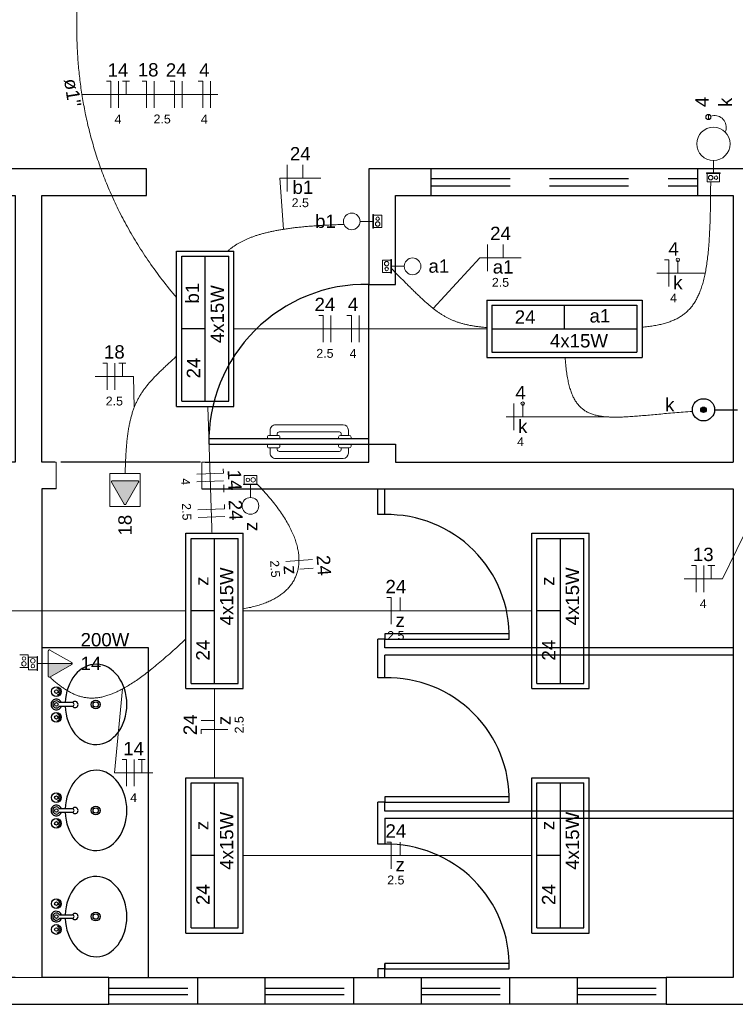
# Model space of a CAD drawing. Header units: millimetres. Extents: x -8 to 220, y -114 to 51.
# Tile 35 of 82: x 43.48 to 47.5, y 22.7 to 28.24. Entities that reach past the tile are written whole.
import ezdxf

# ---------------------------------------------------------------- set-up
doc = ezdxf.new("R2010")
doc.units = ezdxf.units.MM
doc.header["$MEASUREMENT"] = 0
doc.linetypes.add('HIDDEN', pattern=[0.9525, 0.635, -0.3175])
for name, color, linetype, lineweight in [('0.1', 1, 'Continuous', 9), ('EL-Cigarra', 7, 'Continuous', 5), ('EL-Condutos', 4, 'Continuous', 5), ('EL-Fios (Campainha)', 7, 'Continuous', 5), ('EL-Fios (Fase 1)', 7, 'Continuous', 5), ('EL-Fios (Neutro)', 7, 'Continuous', 5), ('EL-Fios (Retorno)', 7, 'Continuous', 5), ('EL-Fios (Terra)', 7, 'Continuous', 5), ('EL-Interruptor', 5, 'Continuous', 5), ('EL-Textos conduto', 7, 'Continuous', 5), ('EL-Textos fios', 7, 'Continuous', 5), ('EL-Tomadas', 4, 'Continuous', 5), ('IFC-Caixa de passagem-Contorno', 44, 'Continuous', 5), ('LOUÇAS', 1, 'Continuous', 9), ('Nível 1', 7, 'Continuous', 5), ('Textos', 7, 'Continuous', 5)]:
    doc.layers.add(name, color=color, linetype=linetype, lineweight=lineweight)
for name, color, linetype in [('1', 1, 'Continuous'), ('Arq-parede-alta', 5, 'Continuous'), ('ESQUADRIAS CORTE', 3, 'Continuous'), ('JANELA', 3, 'Continuous'), ('MOBILARIO', 8, 'Continuous'), ('P-SIMBOL', 5, 'Continuous'), ('PROJEÇÃO', 6, 'HIDDEN')]:
    doc.layers.add(name, color=color, linetype=linetype)
doc.styles.add('Arial', font='arial.ttf')

msp = doc.modelspace()

# ---------------------------------------------------------------- hatches: boundary and pattern name
at = {"layer": 'EL-Tomadas', "linetype": 'Continuous'}
for points in [[(44.0738, 25.5104), (44.1446, 25.6331), (44.145, 25.6381), (44.1394, 25.6421), (43.9977, 25.6421), (43.9925, 25.6391), (43.9925, 25.6331), (44.0634, 25.5104), (44.0686, 25.5074)], [(43.6369, 24.6136), (43.7715, 24.6136), (43.7714, 24.6124), (43.7709, 24.6109), (43.7701, 24.6098), (43.7692, 24.6089), (43.7684, 24.6083), (43.6446, 24.537), (43.6433, 24.5368), (43.6419, 24.5368), (43.6405, 24.5372), (43.6394, 24.5378), (43.638, 24.5392), (43.6371, 24.5409), (43.6369, 24.5421), (43.6369, 24.6136)]]:
    msp.add_hatch(color=256, dxfattribs=at).paths.add_polyline_path(points)
at = {"layer": 'P-SIMBOL', "linetype": 'Continuous'}
msp.add_hatch(color=256, dxfattribs=at).paths.add_polyline_path([(47.338, 26.041), (47.338, 26.0423), (47.3378, 26.0437), (47.3375, 26.045), (47.3371, 26.0463), (47.3366, 26.0475), (47.336, 26.0487), (47.3352, 26.0499), (47.3344, 26.051), (47.3335, 26.052), (47.3325, 26.0529), (47.3314, 26.0537), (47.3303, 26.0544), (47.3291, 26.055), (47.3278, 26.0556), (47.3265, 26.056), (47.3252, 26.0563), (47.3239, 26.0564), (47.3225, 26.0565), (47.3212, 26.0564), (47.3198, 26.0563), (47.3185, 26.056), (47.3172, 26.0556), (47.316, 26.055), (47.3148, 26.0544), (47.3136, 26.0537), (47.3126, 26.0529), (47.3116, 26.052), (47.3106, 26.051), (47.3098, 26.0499), (47.3091, 26.0487), (47.3085, 26.0475), (47.308, 26.0463), (47.3076, 26.045), (47.3073, 26.0437), (47.3071, 26.0423), (47.307, 26.041), (47.3071, 26.0396), (47.3073, 26.0383), (47.3076, 26.037), (47.308, 26.0357), (47.3085, 26.0344), (47.3091, 26.0332), (47.3098, 26.0321), (47.3106, 26.031), (47.3116, 26.03), (47.3126, 26.0291), (47.3136, 26.0283), (47.3148, 26.0276), (47.316, 26.0269), (47.3172, 26.0264), (47.3185, 26.026), (47.3198, 26.0257), (47.3212, 26.0256), (47.3225, 26.0255), (47.3239, 26.0256), (47.3252, 26.0257), (47.3265, 26.026), (47.3278, 26.0264), (47.3291, 26.0269), (47.3303, 26.0276), (47.3314, 26.0283), (47.3325, 26.0291), (47.3335, 26.03), (47.3344, 26.031), (47.3352, 26.0321), (47.336, 26.0332), (47.3366, 26.0344), (47.3371, 26.0357), (47.3375, 26.037), (47.3378, 26.0383), (47.338, 26.0396)])

# ---------------------------------------------------------------- linework, layer by layer
at = {"layer": '0.1', "color": 8}
msp.add_line((43.4498, 22.8466), (43.5998, 22.8466), dxfattribs=at)
at = {"layer": '1', "color": 8}
msp.add_line((45.4398, 25.8467), (45.4398, 26.7467), dxfattribs=at)
for points in [[(44.4923, 25.7467), (43.7073, 25.7467)], [(44.1998, 22.8467), (44.1998, 24.701), (43.5998, 24.701)]]:
    msp.add_lwpolyline(points, dxfattribs=at)
for centre, radius, start, end in [((45.4248, 25.8617), 0.8851, 89.029, 180.971), ((45.5448, 24.7661), 0.6852, 358.7455, 91.2536), ((45.5448, 23.8483), 0.6852, 358.7455, 91.2536), ((45.5448, 22.9117), 0.6852, 358.7455, 91.2536)]:
    msp.add_arc(centre, radius, start, end, dxfattribs=at)
at = {"layer": 'Arq-parede-alta', "color": 8, "ltscale": 0.03}
for p, q in [((49.2398, 27.3967), (45.4398, 27.3967)), ((45.7898, 27.2467), (45.7898, 27.3967)), ((47.2898, 27.2467), (47.2898, 27.3967)), ((45.4398, 25.7467), (45.4398, 25.8467)), ((45.4398, 25.8467), (45.5898, 25.8467)), ((45.5898, 25.8467), (45.5898, 25.7467)), ((44.5185, 25.7467), (45.4398, 25.7467)), ((45.5898, 25.7467), (47.4898, 25.7467)), ((44.4998, 25.5967), (47.4898, 25.5967))]:
    msp.add_line(p, q, dxfattribs=at)
for points in [[(43.6735, 25.7466), (43.5998, 25.7466), (43.5998, 27.2467), (44.1898, 27.2467), (44.1898, 27.3967), (43.5248, 27.3967), (42.8598, 27.3967), (42.8598, 27.2467), (43.4498, 27.2467), (43.4498, 25.7466), (43.376, 25.7466)], [(45.4398, 27.3967), (45.4398, 26.7467), (45.5898, 26.7467), (45.5898, 27.2467)], [(45.5898, 27.2467), (47.4898, 27.2467), (47.4898, 25.7467)], [(43.681, 25.5967), (43.5998, 25.5967), (43.5998, 22.8466)], [(47.4898, 25.5966), (47.4898, 22.8467), (47.1118, 22.8467)], [(43.4498, 22.8466), (43.0718, 22.8466), (43.0718, 22.6966), (43.9778, 22.6966), (43.9778, 22.8466), (43.5998, 22.8466)], [(47.1118, 22.8466), (47.1118, 22.6966), (47.8898, 22.6966)]]:
    msp.add_lwpolyline(points, dxfattribs=at)
for points in [[(44.8558, 22.6966), (44.4778, 22.6966), (44.4778, 22.8466), (44.8558, 22.8466)], [(45.7338, 22.6966), (45.3558, 22.6966), (45.3558, 22.8466), (45.7338, 22.8466)], [(46.6118, 22.6966), (46.2338, 22.6966), (46.2338, 22.8466), (46.6118, 22.8466)]]:
    msp.add_lwpolyline(points, close=True, dxfattribs=at)
at = {"layer": 'EL-Cigarra'}
msp.add_line((47.378, 27.4432), (47.378, 27.3735), dxfattribs=at)
for points in [[(47.3499, 27.7023), (47.3474, 27.7021), (47.345, 27.7014), (47.3428, 27.7004), (47.3407, 27.6989), (47.339, 27.6972), (47.3375, 27.6951), (47.3365, 27.6929), (47.3358, 27.6905), (47.3356, 27.688), (47.3358, 27.6856), (47.3365, 27.6832), (47.3375, 27.6809), (47.339, 27.6789), (47.3407, 27.6771), (47.3428, 27.6757), (47.345, 27.6746), (47.3474, 27.674), (47.3499, 27.6738), (47.3499, 27.688), (47.3499, 27.6738), (47.3499, 27.6738), (47.3499, 27.6738), (47.3523, 27.674), (47.3547, 27.6746), (47.357, 27.6757), (47.359, 27.6771), (47.3608, 27.6789), (47.3622, 27.6809), (47.3633, 27.6832), (47.3639, 27.6856), (47.3641, 27.688), (47.3639, 27.6905), (47.3633, 27.6929), (47.3622, 27.6951), (47.3608, 27.6972), (47.359, 27.6989), (47.357, 27.7004), (47.3547, 27.7014), (47.3523, 27.7021), (47.3499, 27.7023), (47.3499, 27.688), (47.3499, 27.7023)], [(47.4443, 27.6031), (47.4473, 27.611), (47.4493, 27.6193), (47.4502, 27.6278), (47.4501, 27.6363), (47.4488, 27.6447), (47.4464, 27.6529), (47.4431, 27.6607), (47.4387, 27.668), (47.4334, 27.6747), (47.4274, 27.6807), (47.4206, 27.6858), (47.4132, 27.69), (47.4053, 27.6933), (47.3971, 27.6955), (47.3886, 27.6966), (47.3801, 27.6966), (47.3716, 27.6955), (47.3634, 27.6934)]]:
    msp.add_lwpolyline(points, dxfattribs=at)
for centre, radius in [((47.3499, 27.688), 0.0145), ((47.3499, 27.688), 0.0142), ((47.378, 27.5369), 0.0938)]:
    msp.add_circle(centre, radius, dxfattribs=at)
at = {"layer": 'EL-Condutos', "linetype": 'Continuous'}
for points in [[(44.3581, 26.6722), (44.2781, 26.7715), (44.2057, 26.8708), (44.1404, 26.9702), (44.0821, 27.0694), (44.0302, 27.1684), (43.9845, 27.2668), (43.9447, 27.3646), (43.9105, 27.4617), (43.8815, 27.5578), (43.8573, 27.6529), (43.8378, 27.7466), (43.8224, 27.839), (43.8109, 27.9299), (43.803, 28.019), (43.7984, 28.1063), (43.7967, 28.1915), (43.7975, 28.2746), (43.8006, 28.3553), (43.8056, 28.4336), (43.8123, 28.5092), (43.8202, 28.582), (43.829, 28.6518), (43.8384, 28.7186), (43.8482, 28.782), (43.8578, 28.8421), (43.8671, 28.8986), (43.8757, 28.9513), (43.8833, 29.0002), (43.8895, 29.045), (43.894, 29.0856)], [(47.3629, 27.3234), (47.3626, 27.2608), (47.362, 27.2015), (47.3608, 27.1453), (47.3592, 27.0921), (47.357, 27.042), (47.3543, 26.9947), (47.3508, 26.9502), (47.3467, 26.9085), (47.3419, 26.8694), (47.3362, 26.8329), (47.3297, 26.7988), (47.3223, 26.7671), (47.314, 26.7377), (47.3046, 26.7105), (47.2942, 26.6854), (47.2827, 26.6623), (47.27, 26.6413), (47.2561, 26.622), (47.241, 26.6046), (47.2246, 26.5888), (47.2068, 26.5747), (47.1876, 26.562), (47.1669, 26.5508), (47.1447, 26.541), (47.121, 26.5324), (47.0956, 26.525), (47.0686, 26.5187), (47.0399, 26.5134), (47.0094, 26.509), (46.9771, 26.5054)], [(45.2991, 27.0835), (45.265, 27.0824), (45.2319, 27.0811), (45.1997, 27.0796), (45.1685, 27.0778), (45.1382, 27.0759), (45.1089, 27.0737), (45.0804, 27.0712), (45.0529, 27.0685), (45.0262, 27.0656), (45.0004, 27.0623), (44.9755, 27.0588), (44.9514, 27.0551), (44.9281, 27.051), (44.9056, 27.0467), (44.884, 27.0421), (44.8631, 27.0372), (44.843, 27.0319), (44.8237, 27.0264), (44.8051, 27.0206), (44.7873, 27.0144), (44.7701, 27.0079), (44.7537, 27.001), (44.738, 26.9938), (44.723, 26.9863), (44.7086, 26.9784), (44.6948, 26.9702), (44.6818, 26.9615), (44.6693, 26.9526), (44.6575, 26.9432), (44.6462, 26.9334)], [(45.5668, 26.8359), (45.5906, 26.812), (45.6132, 26.7892), (45.6347, 26.7676), (45.6552, 26.747), (45.6748, 26.7276), (45.6936, 26.7091), (45.7115, 26.6917), (45.7289, 26.6752), (45.7456, 26.6597), (45.7618, 26.6451), (45.7775, 26.6314), (45.793, 26.6186), (45.8081, 26.6066), (45.8231, 26.5955), (45.8379, 26.5851), (45.8527, 26.5754), (45.8676, 26.5665), (45.8826, 26.5583), (45.8978, 26.5508), (45.9134, 26.5439), (45.9293, 26.5376), (45.9457, 26.5319), (45.9626, 26.5267), (45.9801, 26.5221), (45.9984, 26.518), (46.0174, 26.5143), (46.0374, 26.5111), (46.0582, 26.5083), (46.0801, 26.5059), (46.1032, 26.5038)], [(44.6821, 26.4967), (44.7501, 26.4967), (44.8148, 26.4967), (44.8763, 26.4967), (44.9348, 26.4967), (44.9906, 26.4967), (45.0439, 26.4967), (45.0948, 26.4967), (45.1436, 26.4967), (45.1906, 26.4967), (45.2358, 26.4967), (45.2795, 26.4967), (45.3219, 26.4967), (45.3633, 26.4967), (45.4038, 26.4967), (45.4436, 26.4967), (45.4829, 26.4967), (45.5221, 26.4967), (45.5611, 26.4967), (45.6004, 26.4967), (45.64, 26.4967), (45.6802, 26.4967), (45.7211, 26.4967), (45.7631, 26.4967), (45.8063, 26.4967), (45.8509, 26.4967), (45.8971, 26.4967), (45.9452, 26.4967), (45.9952, 26.4967), (46.0476, 26.4967), (46.1023, 26.4967)], [(44.0694, 25.6829), (44.0704, 25.7224), (44.0718, 25.7597), (44.0736, 25.7949), (44.0759, 25.8281), (44.0787, 25.8594), (44.082, 25.8889), (44.0857, 25.9167), (44.09, 25.9429), (44.0949, 25.9677), (44.1003, 25.9911), (44.1063, 26.0132), (44.1129, 26.0343), (44.1202, 26.0542), (44.128, 26.0733), (44.1366, 26.0916), (44.1458, 26.1091), (44.1558, 26.1261), (44.1665, 26.1426), (44.1779, 26.1587), (44.1901, 26.1745), (44.203, 26.1902), (44.2168, 26.2059), (44.2314, 26.2216), (44.2468, 26.2375), (44.2631, 26.2537), (44.2803, 26.2703), (44.2984, 26.2874), (44.3174, 26.3051), (44.3373, 26.3235), (44.3582, 26.3428)], [(46.5444, 26.3351), (46.5478, 26.294), (46.5521, 26.2562), (46.5575, 26.2216), (46.5639, 26.19), (46.5715, 26.1615), (46.5802, 26.1357), (46.5902, 26.1127), (46.6014, 26.0922), (46.6139, 26.0741), (46.6278, 26.0584), (46.6431, 26.0448), (46.6598, 26.0333), (46.678, 26.0238), (46.6977, 26.016), (46.7191, 26.0099), (46.742, 26.0053), (46.7666, 26.0022), (46.793, 26.0003), (46.8211, 25.9996), (46.851, 25.9999), (46.8827, 26.0011), (46.9164, 26.0031), (46.952, 26.0058), (46.9896, 26.0089), (47.0292, 26.0125), (47.0709, 26.0163), (47.1147, 26.0202), (47.1608, 26.0241), (47.209, 26.0279), (47.2595, 26.0315)], [(44.5578, 25.3468), (44.5569, 25.3744), (44.556, 25.4012), (44.5552, 25.4273), (44.5543, 25.4527), (44.5535, 25.4774), (44.5527, 25.5016), (44.5519, 25.5253), (44.5512, 25.5485), (44.5504, 25.5713), (44.5497, 25.5937), (44.5489, 25.6159), (44.5482, 25.6379), (44.5475, 25.6597), (44.5468, 25.6814), (44.546, 25.703), (44.5453, 25.7246), (44.5446, 25.7463), (44.5439, 25.7681), (44.5432, 25.79), (44.5424, 25.8122), (44.5417, 25.8347), (44.5409, 25.8575), (44.5402, 25.8807), (44.5394, 25.9044), (44.5386, 25.9285), (44.5378, 25.9533), (44.5369, 25.9787), (44.5361, 26.0047), (44.5352, 26.0315), (44.5343, 26.0591)], [(44.8139, 25.6214), (44.8491, 25.5836), (44.8813, 25.5466), (44.9104, 25.5105), (44.9366, 25.4752), (44.9598, 25.4408), (44.9803, 25.4074), (44.9979, 25.3748), (45.0127, 25.3432), (45.0248, 25.3126), (45.0342, 25.2829), (45.0411, 25.2542), (45.0453, 25.2265), (45.047, 25.1999), (45.0462, 25.1743), (45.043, 25.1498), (45.0374, 25.1263), (45.0294, 25.1039), (45.0191, 25.0827), (45.0066, 25.0626), (44.9919, 25.0437), (44.975, 25.0259), (44.956, 25.0093), (44.9349, 24.9939), (44.9118, 24.9797), (44.8867, 24.9668), (44.8597, 24.9551), (44.8308, 24.9448), (44.8001, 24.9357), (44.7676, 24.9279), (44.7333, 24.9214)], [(42.6394, 24.9092), (42.7207, 24.9092), (42.7974, 24.9092), (42.8699, 24.9092), (42.9383, 24.9092), (43.0032, 24.9092), (43.0647, 24.9092), (43.1233, 24.9092), (43.1793, 24.9092), (43.2329, 24.9092), (43.2846, 24.9092), (43.3346, 24.9092), (43.3833, 24.9092), (43.431, 24.9092), (43.4781, 24.9092), (43.5248, 24.9092), (43.5715, 24.9092), (43.6186, 24.9092), (43.6663, 24.9092), (43.715, 24.9092), (43.765, 24.9092), (43.8167, 24.9092), (43.8703, 24.9092), (43.9263, 24.9092), (43.9849, 24.9092), (44.0464, 24.9092), (44.1113, 24.9092), (44.1797, 24.9092), (44.2522, 24.9092), (44.3289, 24.9092), (44.4102, 24.9092)], [(44.7344, 24.9092), (44.8085, 24.9092), (44.8784, 24.9092), (44.9445, 24.9092), (45.0071, 24.9092), (45.0664, 24.9092), (45.1227, 24.9092), (45.1763, 24.9092), (45.2275, 24.9092), (45.2767, 24.9092), (45.3241, 24.9092), (45.37, 24.9092), (45.4148, 24.9092), (45.4586, 24.9092), (45.5018, 24.9092), (45.5448, 24.9092), (45.5877, 24.9092), (45.631, 24.9092), (45.6748, 24.9092), (45.7196, 24.9092), (45.7655, 24.9092), (45.8129, 24.9092), (45.862, 24.9092), (45.9133, 24.9092), (45.9669, 24.9092), (46.0232, 24.9092), (46.0825, 24.9092), (46.145, 24.9092), (46.2111, 24.9092), (46.2811, 24.9092), (46.3552, 24.9092)], [(43.6453, 24.5368), (43.6652, 24.5193), (43.6848, 24.5031), (43.7041, 24.4881), (43.7233, 24.4745), (43.7423, 24.4622), (43.7613, 24.4514), (43.7804, 24.442), (43.7995, 24.4342), (43.8189, 24.4279), (43.8386, 24.4233), (43.8586, 24.4204), (43.879, 24.4192), (43.9, 24.4198), (43.9215, 24.4222), (43.9438, 24.4265), (43.9667, 24.4328), (43.9905, 24.441), (44.0152, 24.4513), (44.0409, 24.4636), (44.0677, 24.4781), (44.0956, 24.4948), (44.1247, 24.5138), (44.1551, 24.535), (44.1869, 24.5586), (44.2201, 24.5845), (44.2549, 24.6129), (44.2912, 24.6439), (44.3293, 24.6773), (44.3691, 24.7134), (44.4107, 24.7521)], [(44.5723, 23.9706), (44.5723, 23.9893), (44.5723, 24.0076), (44.5723, 24.0255), (44.5723, 24.0431), (44.5723, 24.0603), (44.5723, 24.0773), (44.5723, 24.094), (44.5723, 24.1105), (44.5723, 24.1267), (44.5723, 24.1428), (44.5723, 24.1588), (44.5723, 24.1746), (44.5723, 24.1904), (44.5723, 24.2061), (44.5723, 24.2217), (44.5723, 24.2374), (44.5723, 24.2531), (44.5723, 24.2688), (44.5723, 24.2847), (44.5723, 24.3006), (44.5723, 24.3167), (44.5723, 24.333), (44.5723, 24.3495), (44.5723, 24.3662), (44.5723, 24.3831), (44.5723, 24.4004), (44.5723, 24.418), (44.5723, 24.4359), (44.5723, 24.4542), (44.5723, 24.4729)], [(46.3552, 23.5342), (46.2811, 23.5342), (46.2111, 23.5342), (46.145, 23.5342), (46.0825, 23.5342), (46.0232, 23.5342), (45.9669, 23.5342), (45.9133, 23.5342), (45.862, 23.5342), (45.8129, 23.5342), (45.7655, 23.5342), (45.7196, 23.5342), (45.6748, 23.5342), (45.631, 23.5342), (45.5877, 23.5342), (45.5448, 23.5342), (45.5018, 23.5342), (45.4586, 23.5342), (45.4148, 23.5342), (45.37, 23.5342), (45.3241, 23.5342), (45.2767, 23.5342), (45.2275, 23.5342), (45.1763, 23.5342), (45.1227, 23.5342), (45.0664, 23.5342), (45.0071, 23.5342), (44.9445, 23.5342), (44.8784, 23.5342), (44.8085, 23.5342), (44.7344, 23.5342)]]:
    msp.add_spline(points, degree=3, dxfattribs=at)
at = {"layer": 'EL-Fios (Campainha)'}
for p, q in [((47.1784, 26.8091), (47.1784, 26.8841)), ((46.3054, 26.0005), (46.3054, 26.0755))]:
    msp.add_line(p, q, dxfattribs=at)
for centre in [(47.1784, 26.8841), (46.3054, 26.0755)]:
    msp.add_circle(centre, 0.01, dxfattribs=at)
at = {"layer": 'EL-Fios (Fase 1)'}
for p, q in [((44.0314, 27.7402), (44.0314, 27.8902)), ((44.2323, 27.7402), (44.2323, 27.8902)), ((44.3904, 27.7402), (44.3904, 27.8902)), ((44.5484, 27.7402), (44.5484, 27.8902)), ((44.9814, 27.2692), (44.9814, 27.4192)), ((46.1077, 26.8212), (46.1077, 26.9712)), ((45.2268, 26.4217), (45.2268, 26.5717)), ((45.3848, 26.4217), (45.3848, 26.5717)), ((44.0109, 26.1534), (44.0109, 26.3034)), ((46.2554, 25.9255), (46.2554, 26.0755)), ((44.4732, 25.6362), (44.6231, 25.6412)), ((44.4799, 25.4355), (44.6298, 25.4404)), ((44.9731, 25.1883), (45.1227, 25.199)), ((47.3236, 25.0142), (47.3236, 25.1642)), ((44.1194, 23.9229), (44.1194, 24.0729))]:
    msp.add_line(p, q, dxfattribs=at)
at = {"layer": 'EL-Fios (Neutro)'}
for p, q in [((43.9636, 27.8902), (43.9886, 27.8902)), ((43.9886, 27.7402), (43.9886, 27.8902)), ((44.1645, 27.8902), (44.1895, 27.8902)), ((44.1895, 27.7402), (44.1895, 27.8902)), ((44.3225, 27.8902), (44.3475, 27.8902)), ((44.3475, 27.7402), (44.3475, 27.8902)), ((44.4805, 27.8902), (44.5055, 27.8902)), ((44.5055, 27.7402), (44.5055, 27.8902)), ((47.1034, 26.8841), (47.1284, 26.8841)), ((47.1284, 26.7341), (47.1284, 26.8841)), ((45.1589, 26.5717), (45.1839, 26.5717)), ((45.1839, 26.4217), (45.1839, 26.5717)), ((45.317, 26.5717), (45.342, 26.5717)), ((45.342, 26.4217), (45.342, 26.5717)), ((43.943, 26.3034), (43.968, 26.3034)), ((43.968, 26.1534), (43.968, 26.3034)), ((44.6209, 25.709), (44.6217, 25.684)), ((44.4718, 25.6791), (44.6217, 25.684)), ((44.4784, 25.4783), (44.6284, 25.4833)), ((44.6275, 25.5082), (44.6284, 25.4833)), ((47.2558, 25.1642), (47.2808, 25.1642)), ((47.2808, 25.0142), (47.2808, 25.1642)), ((45.5412, 24.9842), (45.5662, 24.9842)), ((45.5662, 24.8342), (45.5662, 24.9842)), ((44.6473, 24.2432), (44.4973, 24.2432)), ((44.4973, 24.2182), (44.4973, 24.2432)), ((44.0516, 24.0729), (44.0766, 24.0729)), ((44.0766, 23.9229), (44.0766, 24.0729)), ((45.5412, 23.6092), (45.5662, 23.6092)), ((45.5662, 23.4592), (45.5662, 23.6092))]:
    msp.add_line(p, q, dxfattribs=at)
at = {"layer": 'EL-Fios (Retorno)'}
for p, q in [((45.0689, 27.3442), (45.0689, 27.4192)), ((46.1952, 26.8962), (46.1952, 26.9712)), ((45.0514, 25.1438), (45.1262, 25.1492)), ((45.6162, 24.9092), (45.6162, 24.9842)), ((44.5723, 24.2932), (44.4973, 24.2932)), ((45.6162, 23.5342), (45.6162, 23.6092))]:
    msp.add_line(p, q, dxfattribs=at)
at = {"layer": 'EL-Fios (Terra)'}
for points in [[(44.0743, 27.8152), (44.0743, 27.8902), (44.0543, 27.8902), (44.0943, 27.8902)], [(44.0537, 26.2284), (44.0537, 26.3034), (44.0337, 26.3034), (44.0737, 26.3034)], [(44.5496, 25.5959), (44.6245, 25.5984), (44.6239, 25.6184), (44.6252, 25.5784)], [(47.3665, 25.0892), (47.3665, 25.1642), (47.3465, 25.1642), (47.3865, 25.1642)], [(44.1623, 23.9979), (44.1623, 24.0729), (44.1423, 24.0729), (44.1823, 24.0729)]]:
    msp.add_lwpolyline(points, dxfattribs=at)
at = {"layer": 'EL-Interruptor'}
for p, q in [((45.3904, 27.1009), (45.463, 27.1009)), ((45.6392, 26.848), (45.5666, 26.848)), ((44.7741, 25.5474), (44.7741, 25.6199))]:
    msp.add_line(p, q, dxfattribs=at)
for centre in [(45.3435, 27.1009), (45.686, 26.848), (44.7741, 25.5005)]:
    msp.add_circle(centre, 0.0469, dxfattribs=at)
at = {"layer": 'EL-Textos fios'}
for p, q in [((43.826, 27.8152), (43.9207, 27.8152)), ((43.9207, 27.8152), (44.5913, 27.8152)), ((44.9599, 27.0565), (44.9385, 27.3442)), ((44.9385, 27.3442), (45.17, 27.3442)), ((45.8017, 26.6116), (46.0648, 26.8962)), ((46.0648, 26.8962), (46.2963, 26.8962)), ((47.0605, 26.8091), (47.2474, 26.8091)), ((47.3318, 26.8091), (47.2474, 26.8091)), ((43.9002, 26.2284), (44.1166, 26.2284)), ((44.1203, 26.0547), (44.1166, 26.2284)), ((46.2125, 26.0005), (46.3745, 26.0005)), ((46.7893, 26.0005), (46.3745, 26.0005)), ((47.5898, 25.4197), (47.4293, 25.0892)), ((47.2129, 25.0892), (47.4293, 25.0892)), ((44.0551, 24.4711), (44.0087, 23.9979)), ((44.0087, 23.9979), (44.2251, 23.9979))]:
    msp.add_line(p, q, dxfattribs=at)
at = {"layer": 'EL-Tomadas'}
for p, q in [((44.0634, 25.5104), (43.9925, 25.6331)), ((43.9977, 25.6421), (44.1394, 25.6421)), ((44.1446, 25.6331), (44.0738, 25.5104)), ((43.6368, 24.5428), (43.6369, 24.6844)), ((43.6459, 24.6896), (43.7685, 24.6188)), ((43.6369, 24.6136), (43.5766, 24.6136)), ((43.6369, 24.6136), (43.7715, 24.6136)), ((43.7685, 24.6084), (43.6458, 24.5376))]:
    msp.add_line(p, q, dxfattribs=at)
for points in [[(44.1546, 25.4974), (44.1546, 25.6821), (43.9825, 25.6821), (43.9825, 25.4974), (44.1546, 25.4974)], [(43.9977, 25.6421), (43.997, 25.6421), (43.9963, 25.642), (43.9957, 25.6418), (43.995, 25.6415), (43.9944, 25.6411), (43.9939, 25.6407), (43.9934, 25.6402), (43.9929, 25.6397), (43.9925, 25.6391), (43.9922, 25.6385), (43.992, 25.6379), (43.9918, 25.6372), (43.9917, 25.6365), (43.9917, 25.6358), (43.9918, 25.6351), (43.992, 25.6344), (43.9922, 25.6338), (43.9925, 25.6331)], [(44.1446, 25.6331), (44.1449, 25.6337), (44.1451, 25.6343), (44.1453, 25.635), (44.1453, 25.6357), (44.1453, 25.6364), (44.1453, 25.6371), (44.1451, 25.6378), (44.1449, 25.6384), (44.1446, 25.6391), (44.1442, 25.6396), (44.1437, 25.6402), (44.1432, 25.6407), (44.1427, 25.6411), (44.142, 25.6414), (44.1414, 25.6417), (44.1407, 25.6419), (44.1401, 25.642), (44.1394, 25.6421)], [(44.0634, 25.5104), (44.0637, 25.5099), (44.0642, 25.5093), (44.0647, 25.5088), (44.0653, 25.5084), (44.0659, 25.5081), (44.0665, 25.5078), (44.0672, 25.5076), (44.0679, 25.5075), (44.0686, 25.5074), (44.0693, 25.5075), (44.0699, 25.5076), (44.0706, 25.5078), (44.0713, 25.5081), (44.0719, 25.5084), (44.0724, 25.5088), (44.0729, 25.5093), (44.0734, 25.5099), (44.0738, 25.5104)], [(43.6459, 24.6896), (43.6453, 24.6899), (43.6446, 24.6901), (43.6439, 24.6903), (43.6432, 24.6904), (43.6426, 24.6904), (43.6419, 24.6903), (43.6412, 24.6901), (43.6405, 24.6899), (43.6399, 24.6896), (43.6393, 24.6892), (43.6388, 24.6888), (43.6383, 24.6882), (43.6379, 24.6877), (43.6375, 24.6871), (43.6373, 24.6864), (43.6371, 24.6858), (43.6369, 24.6851), (43.6369, 24.6844)], [(43.7685, 24.6084), (43.7691, 24.6088), (43.7696, 24.6092), (43.7701, 24.6097), (43.7705, 24.6103), (43.7709, 24.6109), (43.7712, 24.6115), (43.7714, 24.6122), (43.7715, 24.6129), (43.7715, 24.6136), (43.7715, 24.6143), (43.7714, 24.615), (43.7712, 24.6156), (43.7709, 24.6163), (43.7705, 24.6169), (43.7701, 24.6175), (43.7696, 24.618), (43.7691, 24.6184), (43.7685, 24.6188)], [(43.6368, 24.5428), (43.6369, 24.5421), (43.637, 24.5414), (43.6372, 24.5407), (43.6375, 24.5401), (43.6378, 24.5395), (43.6382, 24.5389), (43.6387, 24.5384), (43.6392, 24.5379), (43.6398, 24.5376), (43.6405, 24.5373), (43.6411, 24.537), (43.6418, 24.5369), (43.6425, 24.5368), (43.6432, 24.5368), (43.6439, 24.5369), (43.6446, 24.537), (43.6452, 24.5373), (43.6458, 24.5376)]]:
    msp.add_lwpolyline(points, dxfattribs=at)
at = {"layer": 'ESQUADRIAS CORTE', "color": 8}
for p, q in [((45.5298, 25.4511), (45.5298, 25.5967)), ((45.5298, 24.701), (45.5298, 24.7511)), ((47.4898, 24.701), (45.5298, 24.701)), ((47.4898, 24.661), (45.5298, 24.661)), ((45.5298, 24.5333), (45.5298, 24.661)), ((43.9778, 22.8466), (44.4778, 22.8466)), ((44.8558, 22.8466), (45.3558, 22.8466)), ((45.7338, 22.8466), (46.2338, 22.8466)), ((46.6118, 22.8465), (47.1118, 22.8465)), ((44.4778, 22.6966), (43.9778, 22.6966)), ((45.3558, 22.6966), (44.8558, 22.6966)), ((46.2338, 22.6966), (45.7338, 22.6966)), ((47.1118, 22.6965), (46.6118, 22.6965))]:
    msp.add_line(p, q, dxfattribs=at)
for points in [[(45.4398, 25.8767), (44.5398, 25.8767), (44.5398, 25.8467), (45.4398, 25.8467)], [(45.5298, 24.7511), (46.2298, 24.7511), (46.2298, 24.7811), (45.5298, 24.7811)], [(45.5298, 23.8333), (46.2298, 23.8333), (46.2298, 23.8633), (45.5298, 23.8633)], [(45.5298, 22.8967), (46.2298, 22.8967), (46.2298, 22.9267), (45.5298, 22.9267)]]:
    msp.add_lwpolyline(points, close=True, dxfattribs=at)
for points in [[(45.5298, 25.4511), (45.4898, 25.4511), (45.4898, 25.5967)], [(45.5298, 24.5333), (45.4898, 24.5333), (45.4898, 24.7511)], [(45.5298, 23.5967), (45.4898, 23.5967), (45.4898, 23.8333)], [(47.4898, 23.7833), (45.5298, 23.7833), (45.5298, 23.8333)], [(45.5298, 23.7433), (47.4898, 23.7433)], [(45.5298, 22.8467), (45.5298, 22.9267)]]:
    msp.add_lwpolyline(points, dxfattribs=at)
at = {"layer": 'IFC-Caixa de passagem-Contorno'}
for p, q in [((47.417, 27.3735), (47.339, 27.3735)), ((47.339, 27.3735), (47.339, 27.3705)), ((47.417, 27.3705), (47.339, 27.3705)), ((47.343, 27.3705), (47.343, 27.323)), ((47.413, 27.3705), (47.413, 27.323)), ((47.417, 27.3735), (47.417, 27.3705)), ((47.413, 27.323), (47.343, 27.323)), ((45.463, 27.1399), (45.463, 27.0619)), ((45.463, 27.1399), (45.466, 27.1399)), ((45.466, 27.1399), (45.466, 27.0619)), ((45.466, 27.1359), (45.5135, 27.1359)), ((45.5135, 27.1359), (45.5135, 27.0659)), ((45.463, 27.0619), (45.466, 27.0619)), ((45.466, 27.0659), (45.5135, 27.0659)), ((45.5161, 26.813), (45.5161, 26.883)), ((45.5636, 26.883), (45.5161, 26.883)), ((45.5636, 26.809), (45.5636, 26.887)), ((45.5666, 26.887), (45.5636, 26.887)), ((45.5666, 26.809), (45.5666, 26.887)), ((45.5636, 26.813), (45.5161, 26.813)), ((45.5666, 26.809), (45.5636, 26.809)), ((44.7391, 25.6229), (44.7391, 25.6704)), ((44.7391, 25.6704), (44.8091, 25.6704)), ((44.8091, 25.6229), (44.8091, 25.6704)), ((44.7351, 25.6229), (44.8131, 25.6229)), ((44.7351, 25.6199), (44.7351, 25.6229)), ((44.7351, 25.6199), (44.8131, 25.6199)), ((44.8131, 25.6199), (44.8131, 25.6229)), ((43.476, 24.6617), (43.5235, 24.6617)), ((43.5235, 24.6617), (43.5235, 24.5917)), ((43.5261, 24.5786), (43.5261, 24.6486)), ((43.5736, 24.6486), (43.5261, 24.6486)), ((43.5736, 24.5746), (43.5736, 24.6526)), ((43.5766, 24.6526), (43.5736, 24.6526)), ((43.5766, 24.5746), (43.5766, 24.6526)), ((43.476, 24.5917), (43.5235, 24.5917)), ((43.5736, 24.5786), (43.5261, 24.5786)), ((43.5766, 24.5746), (43.5736, 24.5746))]:
    msp.add_line(p, q, dxfattribs=at)
for centre, radius in [((47.363, 27.3467), 0.0125), ((47.393, 27.3467), 0.00995), ((45.4898, 27.0859), 0.0125), ((45.4898, 27.1159), 0.00995), ((45.5398, 26.863), 0.0125), ((45.5398, 26.833), 0.00995), ((44.7591, 25.6467), 0.00995), ((44.7891, 25.6467), 0.0125), ((43.4998, 24.6417), 0.00995), ((43.4998, 24.6117), 0.0125), ((43.5498, 24.6286), 0.0125), ((43.5498, 24.5986), 0.00995)]:
    msp.add_circle(centre, radius, dxfattribs=at)
at = {"layer": 'JANELA', "color": 8}
for p, q in [((45.5298, 24.7511), (45.4898, 24.7511)), ((45.5298, 23.8333), (45.4898, 23.8333)), ((45.5298, 23.7433), (45.5298, 23.5967)), ((45.5298, 22.8967), (45.4898, 22.8967)), ((45.4898, 22.8967), (45.4898, 22.8467))]:
    msp.add_line(p, q, dxfattribs=at)
at = {"layer": 'LOUÇAS'}
for p, q in [((45.3248, 25.9267), (45.3248, 25.8967)), ((45.2698, 25.8767), (45.2698, 25.8867)), ((45.2798, 25.8967), (45.3298, 25.8967)), ((45.2848, 25.8967), (45.2848, 25.9067)), ((45.3398, 25.8867), (45.3398, 25.8767)), ((45.2698, 25.8467), (45.2698, 25.8367)), ((45.2798, 25.8267), (45.3298, 25.8267)), ((45.2848, 25.8267), (45.2848, 25.8167)), ((45.3248, 25.7967), (45.3248, 25.8267)), ((45.3398, 25.8367), (45.3398, 25.8467))]:
    msp.add_line(p, q, dxfattribs=at)
for points in [[(44.8848, 25.8967), (44.8848, 25.9267, -0.414214), (44.9148, 25.9567), (44.9148, 25.9567), (45.2948, 25.9567)], [(44.8698, 25.8767), (44.8698, 25.8867, -0.414214), (44.8798, 25.8967), (44.8798, 25.8967), (44.9298, 25.8967, -0.414214), (44.9398, 25.8867), (44.9398, 25.8867), (44.9398, 25.8767)], [(45.2748, 25.9167), (44.9348, 25.9167, 0.414214), (44.9248, 25.9067), (44.9248, 25.9067), (44.9248, 25.8967)], [(44.8698, 25.8467), (44.8698, 25.8367, 0.414214), (44.8798, 25.8267), (44.8798, 25.8267), (44.9298, 25.8267, 0.414214), (44.9398, 25.8367), (44.9398, 25.8367), (44.9398, 25.8467)], [(44.8848, 25.8267), (44.8848, 25.7967, 0.414214), (44.9148, 25.7667), (44.9148, 25.7667), (45.2948, 25.7667)], [(45.2748, 25.8067), (44.9348, 25.8067, -0.414214), (44.9248, 25.8167), (44.9248, 25.8167), (44.9248, 25.8267)]]:
    msp.add_lwpolyline(points, format="xyb", dxfattribs=at)
for centre, radius, start, end in [((45.2948, 25.9267), 0.03, 0, 90), ((45.2798, 25.8867), 0.01, 90, 180), ((45.2748, 25.9067), 0.01, 0, 90), ((45.3298, 25.8867), 0.01, 0, 90), ((45.2798, 25.8367), 0.01, 180, 270), ((45.2748, 25.8167), 0.01, 270, 0), ((45.3298, 25.8367), 0.01, 270, 0), ((45.2948, 25.7967), 0.03, 270, 0)]:
    msp.add_arc(centre, radius, start, end, dxfattribs=at)
at = {"layer": 'MOBILARIO', "color": 1, "linetype": 'Continuous'}
for p, q in [((43.6916, 24.4584), (43.6971, 24.4584)), ((43.6916, 24.4584), (43.6971, 24.4584)), ((43.6917, 24.4534), (43.6971, 24.4534)), ((43.6917, 24.4534), (43.6971, 24.4534)), ((43.7721, 24.3934), (43.6993, 24.3934)), ((43.7721, 24.3934), (43.6993, 24.3934)), ((43.6993, 24.3734), (43.7721, 24.3734)), ((43.6993, 24.3734), (43.7721, 24.3734)), ((43.6916, 24.3134), (43.6971, 24.3134)), ((43.6916, 24.3134), (43.6971, 24.3134)), ((43.6917, 24.3084), (43.6971, 24.3084)), ((43.6917, 24.3084), (43.6971, 24.3084)), ((43.6916, 23.8619), (43.6971, 23.8619)), ((43.6916, 23.8619), (43.6971, 23.8619)), ((43.6917, 23.8569), (43.6971, 23.8569)), ((43.6917, 23.8569), (43.6971, 23.8569)), ((43.7721, 23.7969), (43.6993, 23.7969)), ((43.7721, 23.7969), (43.6993, 23.7969)), ((43.6993, 23.7769), (43.7721, 23.7769)), ((43.6993, 23.7769), (43.7721, 23.7769)), ((43.6916, 23.7169), (43.6971, 23.7169)), ((43.6916, 23.7169), (43.6971, 23.7169)), ((43.6917, 23.7119), (43.6971, 23.7119)), ((43.6917, 23.7119), (43.6971, 23.7119)), ((43.6917, 23.265), (43.6971, 23.265)), ((43.6917, 23.265), (43.6971, 23.265)), ((43.6916, 23.26), (43.6971, 23.26)), ((43.6916, 23.26), (43.6971, 23.26)), ((43.6993, 23.2), (43.7721, 23.2)), ((43.6993, 23.2), (43.7721, 23.2)), ((43.7721, 23.18), (43.6993, 23.18)), ((43.7721, 23.18), (43.6993, 23.18)), ((43.6916, 23.115), (43.6971, 23.115)), ((43.6916, 23.115), (43.6971, 23.115)), ((43.6917, 23.12), (43.6971, 23.12)), ((43.6917, 23.12), (43.6971, 23.12))]:
    msp.add_line(p, q, dxfattribs=at)
for centre, radius in [((43.6821, 24.4559), 0.0275), ((43.6821, 24.4559), 0.0275), ((43.6821, 24.4559), 0.01), ((43.6821, 24.4559), 0.01), ((43.7021, 24.4559), 0.00559), ((43.7021, 24.4559), 0.00559), ((43.6821, 24.3834), 0.01), ((43.6821, 24.3834), 0.01), ((43.9038, 24.3832), 0.025), ((43.9038, 24.3832), 0.015), ((43.6821, 24.3109), 0.0275), ((43.6821, 24.3109), 0.0275), ((43.6821, 24.3109), 0.01), ((43.6821, 24.3109), 0.01), ((43.7021, 24.3109), 0.00559), ((43.7021, 24.3109), 0.00559), ((43.6821, 23.8594), 0.0275), ((43.6821, 23.8594), 0.0275), ((43.6821, 23.8594), 0.01), ((43.6821, 23.8594), 0.01), ((43.7021, 23.8594), 0.00559), ((43.7021, 23.8594), 0.00559), ((43.6821, 23.7869), 0.01), ((43.6821, 23.7869), 0.01), ((43.9038, 23.7867), 0.025), ((43.9038, 23.7867), 0.015), ((43.6821, 23.7144), 0.0275), ((43.6821, 23.7144), 0.0275), ((43.6821, 23.7144), 0.01), ((43.6821, 23.7144), 0.01), ((43.7021, 23.7144), 0.00559), ((43.7021, 23.7144), 0.00559), ((43.6821, 23.2625), 0.0275), ((43.6821, 23.2625), 0.0275), ((43.6821, 23.2625), 0.01), ((43.6821, 23.2625), 0.01), ((43.7021, 23.2625), 0.00559), ((43.7021, 23.2625), 0.00559), ((43.9038, 23.1902), 0.025), ((43.6821, 23.19), 0.01), ((43.6821, 23.19), 0.01), ((43.9038, 23.1902), 0.015), ((43.6821, 23.1175), 0.0275), ((43.6821, 23.1175), 0.0275), ((43.6821, 23.1175), 0.01), ((43.6821, 23.1175), 0.01), ((43.7021, 23.1175), 0.00559), ((43.7021, 23.1175), 0.00559)]:
    msp.add_circle(centre, radius, dxfattribs=at)
for centre, radius, start, end in [((43.6821, 24.4559), 0.02, 15.2407, 74.2093), ((43.6821, 24.4559), 0.02, 15.2407, 74.2093), ((43.6821, 24.4559), 0.02, 286.4413, 344.0789), ((43.6821, 24.4559), 0.02, 286.4413, 344.0789), ((43.6821, 24.3834), 0.03, 19.6514, 340.3603), ((43.6821, 24.3834), 0.03, 19.6514, 340.3603), ((43.6821, 24.3834), 0.02, 30.3431, 329.7554), ((43.6821, 24.3834), 0.02, 30.3431, 329.7554), ((43.7721, 24.3834), 0.01, 270, 90), ((43.7721, 24.3834), 0.01, 270, 90), ((43.7867, 24.3832), 0.0175, 213.8654, 144.2033), ((43.7867, 24.3832), 0.0175, 213.8654, 144.2033), ((43.6821, 24.3109), 0.02, 16.12, 74.0884), ((43.6821, 24.3109), 0.02, 16.12, 74.0884), ((43.6821, 24.3109), 0.02, 286.2342, 343.9047), ((43.6821, 24.3109), 0.02, 286.2342, 343.9047), ((43.6821, 23.8594), 0.02, 15.2407, 74.2093), ((43.6821, 23.8594), 0.02, 15.2407, 74.2093), ((43.6821, 23.8594), 0.02, 286.4413, 344.0789), ((43.6821, 23.8594), 0.02, 286.4413, 344.0789), ((43.6821, 23.7869), 0.03, 19.6514, 340.3603), ((43.6821, 23.7869), 0.03, 19.6514, 340.3603), ((43.6821, 23.7869), 0.02, 30.3431, 329.7554), ((43.6821, 23.7869), 0.02, 30.3431, 329.7554), ((43.7721, 23.7869), 0.01, 270, 90), ((43.7721, 23.7869), 0.01, 270, 90), ((43.7867, 23.7866), 0.0175, 213.8654, 144.2033), ((43.7867, 23.7866), 0.0175, 213.8654, 144.2033), ((43.6821, 23.7144), 0.02, 16.12, 74.0884), ((43.6821, 23.7144), 0.02, 16.12, 74.0884), ((43.6821, 23.7144), 0.02, 286.2342, 343.9047), ((43.6821, 23.7144), 0.02, 286.2342, 343.9047), ((43.6821, 23.2625), 0.02, 16.0953, 73.7658), ((43.6821, 23.2625), 0.02, 16.0953, 73.7658), ((43.6821, 23.19), 0.03, 19.6397, 340.3486), ((43.6821, 23.19), 0.03, 19.6397, 340.3486), ((43.6821, 23.19), 0.02, 30.2446, 329.6569), ((43.6821, 23.19), 0.02, 30.2446, 329.6569), ((43.6821, 23.2625), 0.02, 285.9116, 343.88), ((43.6821, 23.2625), 0.02, 285.9116, 343.88), ((43.7721, 23.19), 0.01, 270, 90), ((43.7721, 23.19), 0.01, 270, 90), ((43.7867, 23.1903), 0.0175, 215.7967, 146.1346), ((43.7867, 23.1903), 0.0175, 215.7967, 146.1346), ((43.6821, 23.1175), 0.02, 285.7907, 344.7593), ((43.6821, 23.1175), 0.02, 285.7907, 344.7593), ((43.6821, 23.1175), 0.02, 15.9211, 73.5587), ((43.6821, 23.1175), 0.02, 15.9211, 73.5587)]:
    msp.add_arc(centre, radius, start, end, dxfattribs=at)
at = {"layer": 'MOBILARIO', "linetype": 'Continuous'}
for centre, major_axis, start_param, end_param in [((43.9054, 24.3837), (0, 0.2257), 1.616237, 7.810769), ((43.9054, 23.7871), (0, 0.2257), 1.616237, 7.810769), ((43.9054, 23.1898), (0, -0.2257), 4.755602, 10.950133)]:
    msp.add_ellipse(centre, major_axis=major_axis, ratio=0.76869, start_param=start_param, end_param=end_param, dxfattribs=at)
at = {"layer": 'Nível 1', "color": 8}
for p, q in [((43.681, 25.7463), (43.6735, 25.7466)), ((43.681, 25.5967), (43.681, 25.7463)), ((44.4998, 25.7458), (44.5185, 25.7467)), ((44.4998, 25.5967), (44.4998, 25.7458))]:
    msp.add_line(p, q, dxfattribs=at)
at = {"layer": 'P-SIMBOL'}
for p, q in [((44.3585, 26.0599), (44.3585, 26.9335)), ((44.3585, 26.9335), (44.681, 26.9335)), ((44.681, 26.0599), (44.681, 26.9335)), ((44.3873, 26.0887), (44.3873, 26.9047)), ((44.3873, 26.9047), (44.6523, 26.9047)), ((44.5198, 26.0887), (44.5198, 26.9047)), ((44.6523, 26.0887), (44.6523, 26.9047)), ((46.103, 26.658), (46.9766, 26.658)), ((46.103, 26.658), (46.103, 26.3355)), ((46.9766, 26.658), (46.9766, 26.3355)), ((46.1318, 26.6292), (46.9478, 26.6292)), ((46.1318, 26.6292), (46.1318, 26.3642)), ((46.5398, 26.4967), (46.5398, 26.6292)), ((46.9478, 26.6292), (46.9478, 26.3642)), ((44.5198, 26.4967), (44.3873, 26.4967)), ((46.1318, 26.4967), (46.9478, 26.4967)), ((46.103, 26.3355), (46.9766, 26.3355)), ((46.1318, 26.3642), (46.9478, 26.3642)), ((44.3873, 26.0887), (44.6523, 26.0887)), ((44.3585, 26.0599), (44.681, 26.0599)), ((47.3848, 26.041), (47.5133, 26.041)), ((44.411, 24.4724), (44.411, 25.346)), ((44.411, 25.346), (44.7335, 25.346)), ((44.4398, 24.5012), (44.4398, 25.3172)), ((44.4398, 25.3172), (44.7048, 25.3172)), ((44.5723, 24.5012), (44.5723, 25.3172)), ((44.7048, 24.5012), (44.7048, 25.3172)), ((44.7335, 24.4724), (44.7335, 25.346)), ((46.356, 24.4724), (46.356, 25.346)), ((46.356, 25.346), (46.6785, 25.346)), ((46.3848, 24.5012), (46.3848, 25.3172)), ((46.3848, 25.3172), (46.6498, 25.3172)), ((46.5173, 24.5012), (46.5173, 25.3172)), ((46.6498, 24.5012), (46.6498, 25.3172)), ((46.6785, 24.4724), (46.6785, 25.346)), ((44.5723, 24.9092), (44.4398, 24.9092)), ((46.5173, 24.9092), (46.3848, 24.9092)), ((44.4398, 24.5012), (44.7048, 24.5012)), ((46.3848, 24.5012), (46.6498, 24.5012)), ((44.411, 24.4724), (44.7335, 24.4724)), ((46.356, 24.4724), (46.6785, 24.4724)), ((44.411, 23.0974), (44.411, 23.971)), ((44.411, 23.971), (44.7335, 23.971)), ((44.4398, 23.1262), (44.4398, 23.9422)), ((44.4398, 23.9422), (44.7048, 23.9422)), ((44.5723, 23.1262), (44.5723, 23.9422)), ((44.7048, 23.1262), (44.7048, 23.9422)), ((44.7335, 23.0974), (44.7335, 23.971)), ((46.356, 23.0974), (46.356, 23.971)), ((46.356, 23.971), (46.6785, 23.971)), ((46.3848, 23.1262), (46.3848, 23.9422)), ((46.3848, 23.9422), (46.6498, 23.9422)), ((46.5173, 23.1262), (46.5173, 23.9422)), ((46.6498, 23.1262), (46.6498, 23.9422)), ((46.6785, 23.0974), (46.6785, 23.971)), ((44.5723, 23.5342), (44.4398, 23.5342)), ((46.5173, 23.5342), (46.3848, 23.5342)), ((44.411, 23.0974), (44.7335, 23.0974)), ((44.4398, 23.1262), (44.7048, 23.1262)), ((46.356, 23.0974), (46.6785, 23.0974)), ((46.3848, 23.1262), (46.6498, 23.1262))]:
    msp.add_line(p, q, dxfattribs=at)
for centre, radius in [((47.3223, 26.041), 0.0625), ((47.3225, 26.041), 0.0155), ((47.3225, 26.041), 0.0155)]:
    msp.add_circle(centre, radius, dxfattribs=at)
at = {"layer": 'PROJEÇÃO', "color": 8, "ltscale": 0.7}
for p, q in [((45.7898, 27.3417), (47.2898, 27.3417)), ((45.7898, 27.3017), (47.2898, 27.3017)), ((43.9778, 22.7866), (44.4778, 22.7866)), ((44.8558, 22.7866), (45.3558, 22.7866)), ((45.7338, 22.7866), (46.2338, 22.7866)), ((46.6118, 22.7865), (47.1118, 22.7865)), ((43.9778, 22.7516), (44.4778, 22.7516)), ((44.8558, 22.7516), (45.3558, 22.7516)), ((45.7338, 22.7516), (46.2338, 22.7516)), ((46.6118, 22.7515), (47.1118, 22.7515))]:
    msp.add_line(p, q, dxfattribs=at)

# ---------------------------------------------------------------- texts
at = {"layer": 'EL-Textos conduto', "insert": (43.7353, 27.8192), "char_height": 0.075, "width": 0.318979, "attachment_point": 8, "rotation": 278.9789, "line_spacing_factor": 0.6, "style": 'Arial'}
msp.add_mtext('ø1"', dxfattribs=at)
at = {"layer": 'EL-Textos fios', "attachment_point": 8, "line_spacing_factor": 0.6, "style": 'Arial'}
for s, insert, char_height, width in [('14', (44.0289, 27.915), 0.075, 0.233003), ('18', (44.1984, 27.915), 0.075, 0.233003), ('24', (44.3564, 27.915), 0.075, 0.233003), ('4', (44.5145, 27.915), 0.075, 0.116502), ('4', (44.0289, 27.6512), 0.05, 0.077668), ('2.5', (44.2774, 27.6512), 0.05, 0.194131), ('4', (44.5145, 27.6512), 0.05, 0.077668), ('24', (45.0543, 27.444), 0.075, 0.233003), ('b1', (45.0689, 27.2542), 0.075, 0.233003), ('2.5', (45.0543, 27.1802), 0.05, 0.194131), ('24', (46.1806, 26.9959), 0.075, 0.233003), ('4', (47.154, 26.9089), 0.075, 0.116502), ('a1', (46.1952, 26.8062), 0.075, 0.233003), ('k', (47.1784, 26.7191), 0.075, 0.10484), ('2.5', (46.1806, 26.7322), 0.05, 0.194131), ('4', (47.154, 26.6451), 0.05, 0.077668), ('18', (44.0084, 26.3282), 0.075, 0.233003), ('4', (46.2935, 26.1002), 0.075, 0.116502), ('2.5', (44.0084, 26.0644), 0.05, 0.194131), ('k', (46.3054, 25.9105), 0.075, 0.10484), ('4', (46.2935, 25.8365), 0.05, 0.077668), ('13', (47.3211, 25.189), 0.075, 0.233003), ('24', (45.5918, 25.009), 0.075, 0.233003), ('4', (47.3211, 24.9252), 0.05, 0.077668), ('z', (45.6162, 24.8192), 0.075, 0.10484), ('2.5', (45.5918, 24.7452), 0.05, 0.194131), ('14', (44.1169, 24.0976), 0.075, 0.233003), ('4', (44.1169, 23.8339), 0.05, 0.077668), ('24', (45.5918, 23.634), 0.075, 0.233003), ('z', (45.6162, 23.4442), 0.075, 0.10484), ('2.5', (45.5918, 23.3702), 0.05, 0.194131)]:
    msp.add_mtext(s, dxfattribs=dict(at, insert=insert, char_height=char_height, width=width))
for s, insert, char_height, width, rotation in [('24', (45.1929, 26.5965), 0.075, 0.233003, 0.0008), ('4', (45.3509, 26.5965), 0.075, 0.116502, 0.0008), ('2.5', (45.1929, 26.3327), 0.05, 0.194131, 0.0008), ('4', (45.3509, 26.3327), 0.05, 0.077668, 0.0008), ('4', (44.3842, 25.6358), 0.05, 0.077668, 271.8914), ('14', (44.6478, 25.6445), 0.075, 0.233003, 271.8914), ('2.5', (44.3898, 25.4664), 0.05, 0.194131, 271.8914), ('24', (44.6534, 25.4751), 0.075, 0.233003, 271.8914), ('24', (45.1501, 25.1628), 0.075, 0.233003, 274.0916), ('2.5', (44.887, 25.144), 0.05, 0.194131, 274.0916), ('z', (44.9617, 25.1374), 0.075, 0.10484, 274.0916), ('24', (44.4725, 24.2688), 0.075, 0.233003, 90.0002), ('z', (44.6623, 24.2932), 0.075, 0.10484, 90.0002), ('2.5', (44.7363, 24.2688), 0.05, 0.194131, 90.0002)]:
    msp.add_mtext(s, dxfattribs=dict(at, insert=insert, char_height=char_height, width=width, rotation=rotation))
at = {"layer": 'Textos', "char_height": 0.075, "rotation": 90.0002, "line_spacing_factor": 0.6, "style": 'Arial'}
for s, insert, width, attachment_point in [('4', (47.3512, 27.744), 0.116502, 7), ('k', (47.4832, 27.744), 0.10484, 7), ('b1', (44.4855, 26.6385), 0.233003, 7), ('4x15W', (44.6259, 26.4159), 0.652134, 7), ('24', (44.4913, 26.2177), 0.233003, 7), ('18', (44.107, 25.4502), 0.233003, 9), ('z', (44.8121, 25.4111), 0.10484, 9), ('z', (44.538, 25.051), 0.10484, 7), ('4x15W', (44.6784, 24.8284), 0.652134, 7), ('z', (46.483, 25.051), 0.10484, 7), ('4x15W', (46.6234, 24.8284), 0.652134, 7), ('24', (44.5438, 24.6302), 0.233003, 7), ('24', (46.4888, 24.6302), 0.233003, 7), ('z', (44.538, 23.676), 0.10484, 7), ('4x15W', (44.6784, 23.4534), 0.652134, 7), ('z', (46.483, 23.676), 0.10484, 7), ('4x15W', (46.6234, 23.4534), 0.652134, 7), ('24', (44.5438, 23.2552), 0.233003, 7), ('24', (46.4888, 23.2552), 0.233003, 7)]:
    msp.add_mtext(s, dxfattribs=dict(at, insert=insert, width=width, attachment_point=attachment_point))
at = {"layer": 'Textos', "char_height": 0.075, "line_spacing_factor": 0.6, "style": 'Arial'}
for s, insert, width, attachment_point in [('b1', (45.2542, 27.0629), 0.233003, 9), ('a1', (45.7754, 26.811), 0.233003, 7), ('24', (46.2607, 26.5253), 0.233003, 7), ('a1', (46.6815, 26.531), 0.233003, 7), ('4x15W', (46.459, 26.3906), 0.652134, 7), ('k', (47.1324, 26.032), 0.10484, 8), ('200W', (43.8188, 24.709), 0.547294, 7), ('14', (43.8188, 24.577), 0.233003, 7)]:
    msp.add_mtext(s, dxfattribs=dict(at, insert=insert, width=width, attachment_point=attachment_point))

doc.saveas('drawing.dxf')
